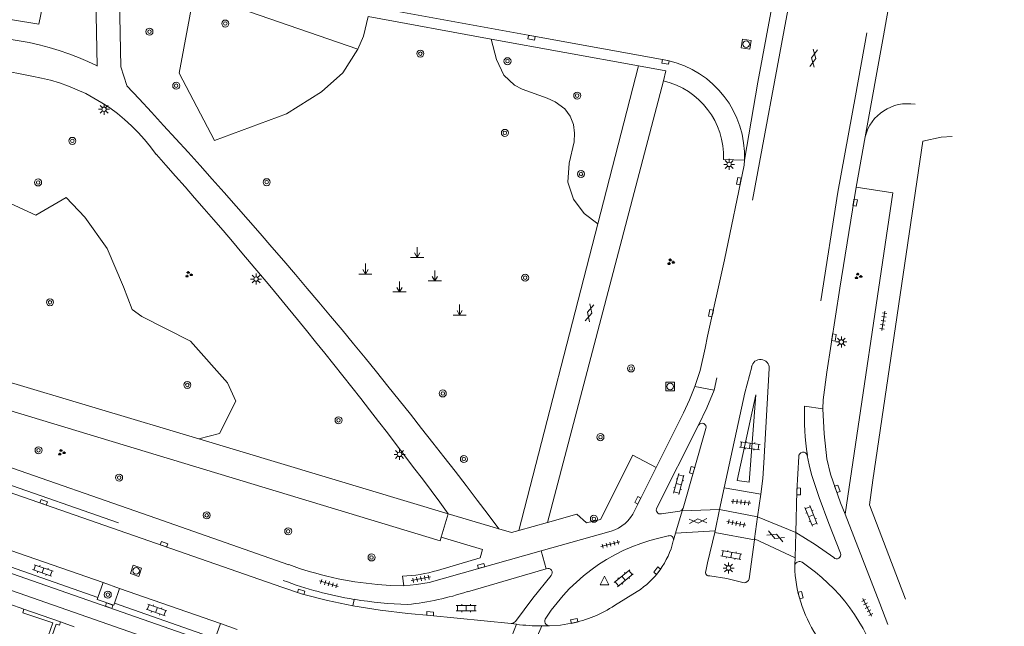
# Model space of a CAD drawing. Extents: x 131101 to 132041, y 397511 to 398853.
# Tile 44 of 80: x 131741 to 131853, y 398045 to 398114. Entities that reach past the tile are written whole.
import ezdxf

# ---------------------------------------------------------------- set-up
doc = ezdxf.new("R2010")
doc.units = 0
doc.linetypes.add('DGN Style 2', pattern=[51.514866, 30.90892, -20.605946])
for name, color, linetype, lineweight in [('gg-knt-verharding', 250, 'Continuous', 9), ('gg-knt-verharding nz', 250, 'DGN Style 2', 9), ('gt-grn-groengrens', 250, 'Continuous', 9), ('gt-grn-weggrens', 250, 'Continuous', 9), ('gt-symb-boom', 250, 'Continuous', 9), ('gt-symb-gesloten verharding', 250, 'Continuous', 9), ('gt-symb-groenvak', 250, 'Continuous', 9), ('gt-symb-klinker verharding', 250, 'Continuous', 9), ('gt-symb-kolk', 250, 'Continuous', 9), ('gt-symb-lichtmast', 250, 'Continuous', 9), ('gt-symb-markant object', 250, 'Continuous', 9), ('gt-symb-rioolschacht', 250, 'Continuous', 9), ('gt-symb-tegel verharding', 250, 'Continuous', 9), ('gt-symb-waterafsluiter', 250, 'Continuous', 9)]:
    doc.layers.add(name, color=color, linetype=linetype, lineweight=lineweight)

# ---------------------------------------------------------------- blocks, each defined once
blk = doc.blocks.new('gt0-LMAST')
at = {"layer": 'gt-symb-lichtmast'}
for p, q in [((-0.18, 0.17), (-0.45, 0.44)), ((-0.01, 0.25), (-0.01, 0.62)), ((0.17, 0.17), (0.44, 0.44)), ((-0.26, 0), (-0.63, 0)), ((-0.18, -0.18), (-0.45, -0.45)), ((-0.01, -0.25), (-0.01, -0.63)), ((0.44, -0.45), (0.17, -0.18)), ((0.24, 0), (0.62, 0))]:
    blk.add_line(p, q, dxfattribs=at)
blk.add_circle((-0.01, 0), 0.25, dxfattribs=at)
blk = doc.blocks.new('gt0-KOLK')
at = {"layer": 'gt-symb-kolk', "flags": 128}
blk.add_lwpolyline([(0, 0), (0.38, 0), (0.38, 0.4), (-0.38, 0.4), (-0.38, 0), (0, 0)], dxfattribs=at)
blk = doc.blocks.new('gt0-GRVAK')
at = {"layer": 'gt-symb-groenvak'}
for p, q in [((-0.11, 0.19), (-0.23, 0.24)), ((-0.18, 0.15), (0.09, 0.15)), ((-0.09, 0.21), (-0.16, 0.32)), ((-0.05, 0.21), (-0.05, 0.39)), ((0, 0.21), (0.06, 0.32)), ((0.02, 0.19), (0.13, 0.24)), ((0.26, -0.05), (0.2, 0.06)), ((0.3, -0.05), (0.3, 0.13)), ((0.35, -0.05), (0.41, 0.06)), ((-0.24, -0.23), (-0.36, -0.18)), ((-0.32, -0.26), (-0.05, -0.26)), ((-0.23, -0.21), (-0.29, -0.09)), ((-0.18, -0.2), (-0.18, -0.02)), ((-0.14, -0.21), (-0.07, -0.09)), ((-0.12, -0.23), (0, -0.18)), ((0.24, -0.07), (0.12, -0.02)), ((0.17, -0.11), (0.44, -0.11)), ((0.37, -0.07), (0.49, -0.02))]:
    blk.add_line(p, q, dxfattribs=at)
blk = doc.blocks.new('gt0-TEG1')
at = {"layer": 'gt-symb-tegel verharding'}
for p, q in [((-1.12, 0), (1.12, 0)), ((-0.9, -0.25), (-0.9, 0.25)), ((-0.45, -0.25), (-0.45, 0.25)), ((0, -0.25), (0, 0.25)), ((0.45, -0.25), (0.45, 0.25)), ((0.9, -0.25), (0.9, 0.25))]:
    blk.add_line(p, q, dxfattribs=at)
blk = doc.blocks.new('gt0-KL1')
at = {"layer": 'gt-symb-klinker verharding'}
for p, q in [((-1.15, 0.3), (1.15, 0.3)), ((-1, -0.3), (-1, 0.3)), ((-0.5, 0.3), (-0.5, 0.45)), ((0, -0.3), (0, 0.3)), ((0.5, 0.3), (0.5, 0.45)), ((1, -0.3), (1, 0.3)), ((-1.15, -0.3), (1.15, -0.3)), ((-0.5, -0.45), (-0.5, -0.3)), ((0.5, -0.45), (0.5, -0.3))]:
    blk.add_line(p, q, dxfattribs=at)
blk = doc.blocks.new('gt0-GESVH1')
at = {"layer": 'gt-symb-gesloten verharding'}
for p, q in [((-0.99, -0.26), (0.01, 0.24)), ((0.01, -0.26), (-0.99, 0.24)), ((0.01, 0.24), (1.01, -0.26)), ((1.01, 0.24), (0.01, -0.26))]:
    blk.add_line(p, q, dxfattribs=at)
blk = doc.blocks.new('gt0-RS')
at = {"layer": 'gt-symb-rioolschacht', "flags": 128}
blk.add_lwpolyline([(-0.5, -0.5), (0.5, -0.5), (0.5, 0.5), (-0.5, 0.5), (-0.5, -0.5)], close=True, dxfattribs=at)
at = {"layer": 'gt-symb-rioolschacht'}
blk.add_circle((0, 0), 0.375, dxfattribs=at)
blk = doc.blocks.new('gt0-WAFSL')
at = {"layer": 'gt-symb-waterafsluiter'}
for p, q in [((-0.5, -0.33), (0, 0.67)), ((0, 0.67), (0.5, -0.33)), ((0.5, -0.33), (-0.5, -0.33))]:
    blk.add_line(p, q, dxfattribs=at)
blk = doc.blocks.new('gt0-BOOM')
at = {"layer": 'gt-symb-boom'}
for radius in [0.4, 0.2]:
    blk.add_circle((0, 0), radius, dxfattribs=at)
blk = doc.blocks.new('gt0-MARKOB')
at = {"layer": 'gt-symb-markant object'}
for p, q in [((0, 0), (0, 1.2)), ((-0.75, 0), (0.75, 0)), ((0, 0), (-0.3, 0.52)), ((0, 0), (0.3, 0.52))]:
    blk.add_line(p, q, dxfattribs=at)

msp = doc.modelspace()

# ---------------------------------------------------------------- linework, layer by layer
at = {"layer": 'gg-knt-verharding'}
for p, q in [((131749.41, 398109.18), (131749.2, 398120.44)), ((131780.22, 398114.8), (131794.19, 398112.25)), ((131794.19, 398112.25), (131810.95, 398109.2)), ((131741.99, 398108.02), (131736.62, 398109.1)), ((131752.09, 398109.08), (131752.76, 398106.95)), ((131810.95, 398109.2), (131806.33, 398091.23)), ((131800.61, 398057.29), (131813.81, 398107.48)), ((131836.72, 398101.13), (131835.7, 398095.42)), ((131823, 398098.46), (131820.62, 398098.56)), ((131823, 398098.46), (131822.96, 398097.89)), ((131806.33, 398091.23), (131797.35, 398056.37)), ((131660.54, 398079.02), (131770.42, 398040.75)), ((131659.95, 398077.31), (131769.28, 398039.23)), ((131736.09, 398074.24), (131760.97, 398066.78)), ((131817.37, 398072.74), (131819.57, 398072.34)), ((131829.84, 398070.51), (131831.93, 398070.21)), ((131817.77, 398068.33), (131813.05, 398058.95)), ((131816.02, 398058.91), (131818.63, 398067.96)), ((131755.31, 398058.05), (131729.08, 398067.19)), ((131789.33, 398058.26), (131760.97, 398066.78)), ((131812.97, 398063.54), (131810.51, 398058.62)), ((131820.7, 398061.21), (131820.18, 398058.77)), ((131820.7, 398061.21), (131824.85, 398060.5)), ((131824.5, 398057.93), (131824.85, 398060.5)), ((131815.93, 398058.62), (131816.02, 398058.91)), ((131820.18, 398058.77), (131819.66, 398056.31)), ((131755.31, 398058.05), (131771.18, 398052.48)), ((131789.33, 398058.26), (131788.52, 398055.59)), ((131795.08, 398056.55), (131789.33, 398058.26)), ((131815.17, 398056.06), (131815.93, 398058.62)), ((131824.15, 398055.41), (131824.5, 398057.93)), ((131838.38, 398048.06), (131834.46, 398058.24)), ((131800.61, 398057.29), (131797.35, 398056.37)), ((131799.87, 398054.07), (131807.85, 398056.29)), ((131814.94, 398055.28), (131815.17, 398056.06)), ((131819.66, 398056.31), (131819.62, 398056.12)), ((131819.62, 398056.12), (131824.14, 398055.32)), ((131824.14, 398055.32), (131824.15, 398055.41)), ((131828.83, 398056.15), (131828.77, 398053.26)), ((131738.59, 398054.44), (131750.1, 398050.44)), ((131814.94, 398055.28), (131814.91, 398055.18)), ((131823.54, 398050.88), (131824.14, 398055.32)), ((131828.77, 398053.26), (131828.75, 398052.51)), ((131749.48, 398048.74), (131738, 398052.78)), ((131800.47, 398052.01), (131791.52, 398049.41)), ((131828.72, 398052.31), (131828.75, 398052.51)), ((131784.12, 398051.16), (131784.27, 398050.06)), ((131750.1, 398050.44), (131749.48, 398048.74)), ((131751.96, 398049.78), (131750.1, 398050.44)), ((131751.37, 398048.1), (131751.96, 398049.78)), ((131751.96, 398049.78), (131763.41, 398045.78)), ((131810.79, 398049.42), (131808.24, 398047.84)), ((131741.08, 398047.41), (131739.36, 398048.01)), ((131762.82, 398044.09), (131751.37, 398048.1)), ((131778.49, 398047.81), (131778.61, 398048.53)), ((131839.31, 398045.66), (131838.38, 398048.06)), ((131745.23, 398045.97), (131741.08, 398047.41)), ((131746.78, 398045.43), (131745.23, 398045.97)), ((131763.41, 398045.78), (131762.82, 398044.09)), ((131765.32, 398045.11), (131763.41, 398045.78)), ((131797.07, 398045.71), (131796.48, 398045.8)), ((131800.83, 398045.54), (131799.96, 398045.52))]:
    msp.add_line(p, q, dxfattribs=at)
at = {"layer": 'gg-knt-verharding', "flags": 128}
for points in [[(131715.49, 398127.79), (131716.67, 398127.59), (131798.82, 398112.6), (131814.29, 398109.8)], [(131751.68, 398120.01), (131751.95, 398116.79), (131752.09, 398109.08)], [(131813.81, 398107.48), (131814.06, 398108.65), (131810.95, 398109.2)], [(131837.6, 398062.1), (131843.29, 398100.65), (131845.37, 398101.1), (131846.63, 398101.16)], [(131818.82, 398078.46), (131820.73, 398087.14), (131822.96, 398097.89)], [(131835.7, 398095.42), (131833.83, 398083.91), (131832.38, 398074.36), (131831.94, 398071.22), (131831.93, 398070.21)], [(131834.46, 398058.24), (131839.88, 398094.75), (131835.7, 398095.42)], [(131778.49, 398047.81), (131775.61, 398048.42), (131772.75, 398049.14), (131770.41, 398049.92), (131673.74, 398083.57)], [(131817.37, 398072.74), (131817.96, 398074.56), (131818.55, 398077.08), (131818.82, 398078.46)], [(131820.7, 398061.21), (131823.06, 398072.01), (131823.83, 398074.97)], [(131825.83, 398074.78), (131825.22, 398064.07), (131825.08, 398062.28), (131824.85, 398060.5)], [(131732.42, 398072.14), (131788.41, 398055.2), (131788.52, 398055.59)], [(131812.97, 398063.54), (131816.07, 398069.74), (131816.77, 398071.22), (131817.37, 398072.74)], [(131819.57, 398072.34), (131818.74, 398070.3), (131817.77, 398068.33)], [(131831.93, 398070.21), (131832.06, 398067.36), (131832.36, 398064.52), (131832.8, 398062.76), (131833.93, 398059.52), (131834.46, 398058.24)], [(131812.97, 398063.54), (131810.32, 398064.92), (131806.65, 398057.6), (131805.03, 398057.22), (131803.96, 398058.24), (131800.61, 398057.29)], [(131828.83, 398056.15), (131828.97, 398060.82), (131829.17, 398064.77)], [(131833.93, 398053.78), (131832.58, 398057.17), (131831.48, 398060.11), (131830.63, 398062.75), (131830.36, 398063.82), (131830.15, 398064.9)], [(131841.31, 398048.54), (131837.23, 398059.3), (131837.6, 398062.1)], [(131813.55, 398058.27), (131815.64, 398058.57), (131815.88, 398058.69), (131816.02, 398058.91)], [(131797.35, 398056.37), (131796.51, 398056.13), (131795.08, 398056.55)], [(131788.52, 398055.59), (131793.2, 398054.21), (131792.96, 398053.26), (131788.1, 398051.83)], [(131819.62, 398056.12), (131818.79, 398052.69), (131818.62, 398051.74)], [(131828.83, 398056.15), (131831.03, 398054.78), (131833.15, 398053.28)], [(131784.27, 398050.06), (131785.71, 398050.23), (131787.15, 398050.45), (131799.87, 398054.07)], [(131796.48, 398045.8), (131796.76, 398045.85), (131796.98, 398046.03), (131798.94, 398048.68), (131801.02, 398051.24)], [(131822.96, 398050.43), (131820.99, 398050.91), (131819.07, 398051.21)], [(131781.27, 398050.22), (131782.77, 398050.11), (131784.27, 398050.06)], [(131751.37, 398048.1), (131751.29, 398047.88), (131749.39, 398048.52), (131749.48, 398048.74)], [(131784.73, 398046.93), (131781.6, 398047.3), (131778.49, 398047.81)], [(131796.48, 398045.8), (131787.25, 398046.71), (131784.73, 398046.93)], [(131803.33, 398045.81), (131802.08, 398045.62), (131800.83, 398045.54)]]:
    msp.add_lwpolyline(points, dxfattribs=at)
at = {"layer": 'gg-knt-verharding', "extrusion": (0, 0, -1)}
for centre, radius, start, end in [((-131735.12, 398080.24), 32.28, 83.0723, 116.2782), ((-131811.91, 398098.96), 11.1, 102.3647, 182.5509), ((-131312.53, 397694.29), 603.4, 136.85201, 143.10411), ((-131811.79, 398098.88), 8.84, 103.2343, 182.0328), ((-131841.56, 398099.91), 4.99, 14.197, 99.7213), ((-131824.82, 398074.81), 1.01, 8.8165, 95.4916), ((-131824.82, 398074.81), 1.01, 95.4872, 182.1799), ((-131860.39, 398069.43), 30.57, 351.4844, 2.0235), ((-131829.67, 398064.78), 0.497, 358.4502, 165.6175), ((-131806.61, 398060.4), 4.29, 204.5555, 253.2797), ((-131805.65, 398057.45), 9.54, 193.8086, 237.3909), ((-131843.91, 398052.74), 15.2, 326.9462, 358.3557), ((-131783.59, 398066.56), 15.4, 252.9754, 268.0347), ((-131781.1, 398081.45), 33.69, 251.9751, 263.8285), ((-131800.61, 398059.31), 13.77, 236.3726, 258.6363), ((-131799.88, 398065.96), 20.45, 269.7813, 277.9022)]:
    msp.add_arc(centre, radius, start, end, dxfattribs=at)
at = {"layer": 'gg-knt-verharding'}
for centre, radius, start, end in [((131738.45, 398086.69), 21.62, 35.1432, 80.5667), ((131337.72, 397725.39), 561.03, 36.3931, 41.7728), ((131818.18, 398068.1), 0.468, 342.0483, 150.4887), ((131813.42, 398058.7), 0.448, 145.6477, 287.957), ((131818.35, 398034.71), 21.41, 100.7903, 146.9081), ((131814.51, 398055.35), 0.433, 350.8757, 114.2714), ((131833.49, 398053.62), 0.476, 224.8472, 19.4902), ((131784.88, 398089.95), 39.89, 249.9249, 264.8216), ((131800.66, 398051.56), 0.486, 319.5352, 112.7511), ((131829.27, 398052.26), 0.571, 59.7477, 154.798), ((131817.53, 398034.74), 21.66, 16.43, 56.2663), ((131818.97, 398051.59), 0.388, 157.1912, 284.5297), ((131822.97, 398051.02), 0.587, 269.0923, 346.3973), ((131785.74, 398091.35), 43.4, 260.541, 268.6456), ((131800.83, 398046.08), 0.537, 142.4718, 269.4852)]:
    msp.add_arc(centre, radius, start, end, dxfattribs=at)
at = {"layer": 'gg-knt-verharding nz'}
for p, q in [((131815.93, 398058.62), (131820.18, 398058.77)), ((131820.18, 398058.77), (131824.5, 398057.93)), ((131824.5, 398057.93), (131828.83, 398056.15)), ((131815.17, 398056.06), (131819.66, 398056.31)), ((131824.15, 398055.41), (131828.77, 398053.26)), ((131795.45, 398041.46), (131797.07, 398045.71)), ((131797.98, 398041.01), (131799.96, 398045.52))]:
    msp.add_line(p, q, dxfattribs=at)
at = {"layer": 'gg-knt-verharding nz', "flags": 128}
for points in [[(131852.55, 398199.14), (131838.74, 398123.26), (131837.57, 398116.78), (131836.91, 398112.94)], [(131829.66, 398124.3), (131827.83, 398114.93), (131822.79, 398087.75), (131820.52, 398076.69), (131819.57, 398072.34)], [(131823, 398098.46), (131824.54, 398107.36), (131826, 398115.28), (131827.3, 398122.13)], [(131836.72, 398101.13), (131838.8, 398112.6), (131839.64, 398117.35)], [(131836.91, 398112.94), (131835.64, 398105.78), (131833.63, 398094.85), (131831.66, 398082.42), (131830.37, 398074.75), (131829.84, 398070.51)], [(131674.01, 398084.36), (131754.68, 398056.26), (131770.55, 398050.69)], [(131822.17, 398062.07), (131824.3, 398071.8), (131823.54, 398061.86), (131822.17, 398062.07)]]:
    msp.add_lwpolyline(points, dxfattribs=at)
at = {"layer": 'gg-knt-verharding nz'}
msp.add_arc((131785.26, 398089.5), 41.5, 249.2402, 260.7784, dxfattribs=at)
at = {"layer": 'gt-grn-groengrens'}
msp.add_line((131779.05, 398111.1), (131760.42, 398117.54), dxfattribs=at)
at = {"layer": 'gt-grn-groengrens', "flags": 128}
for points in [[(131733.31, 398115.49), (131742.77, 398113.95), (131744.27, 398121.34)], [(131760.42, 398117.54), (131758.73, 398108.37), (131762.74, 398100.71), (131770.94, 398103.76), (131774.9, 398106.26), (131777.33, 398108.42), (131779.05, 398111.1)], [(131779.05, 398111.1), (131779.7, 398112.58), (131780.22, 398114.8)], [(131794.19, 398112.25), (131794.8, 398109.92), (131795.64, 398108.14), (131796.84, 398107.01), (131797.72, 398106.55), (131800.56, 398105.52), (131801.49, 398105.11), (131802.59, 398104.3), (131803.17, 398103.48), (131803.55, 398102.53), (131803.69, 398101.56), (131803.63, 398100.56), (131803.08, 398098.13), (131802.93, 398095.96), (131803.55, 398094.04), (131804.79, 398092.4), (131806.33, 398091.23)], [(131719.39, 398104.89), (131721.66, 398103.59), (131725.46, 398105.62), (131727.83, 398106.79), (131730.39, 398106.11), (131732.03, 398102.41), (131737.05, 398094.7), (131742.44, 398092.21), (131745.88, 398094.23), (131748.02, 398091.98), (131750.56, 398088.44), (131752.4, 398084.08), (131753.39, 398081.51), (131754.47, 398080.71), (131760.02, 398077.9), (131764.22, 398073.14), (131765.18, 398071.06), (131763.3, 398067.39), (131760.97, 398066.78)], [(131743.24, 398042.61), (131743.32, 398042.84), (131744.35, 398045.85), (131740.94, 398047.02), (131741.08, 398047.41)], [(131745.23, 398045.97), (131745.11, 398045.59), (131744.73, 398045.72), (131743.62, 398042.48)]]:
    msp.add_lwpolyline(points, dxfattribs=at)
at = {"layer": 'gt-grn-weggrens'}
msp.add_line((131800.47, 398052.01), (131799.87, 398054.07), dxfattribs=at)

# ---------------------------------------------------------------- block references
at = {"layer": 'gt-symb-boom'}
for p in [(131763.97, 398114.01), (131755.35, 398113.09), (131786.15, 398110.59), (131796.06, 398109.73), (131758.39, 398106.94), (131803.99, 398105.82), (131795.76, 398101.58), (131746.58, 398100.67), (131804.42, 398096.9), (131742.69, 398095.94), (131768.68, 398095.97), (131798.07, 398085.11), (131744.04, 398082.32), (131810.11, 398074.79), (131759.66, 398072.92), (131788.7, 398071.95), (131776.85, 398068.9), (131806.63, 398066.98), (131791.1, 398064.49), (131751.9, 398062.38), (131761.86, 398058.09), (131805.88, 398057.7), (131771.13, 398056.28), (131780.6, 398053.3), (131750.61, 398049.07)]:
    msp.add_blockref('gt0-BOOM', p, dxfattribs=at)
at = {"layer": 'gt-symb-boom', "rotation": 340.7315850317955}
msp.add_blockref('gt0-BOOM', (131742.74, 398065.49), dxfattribs=at)
at = {"layer": 'gt-symb-gesloten verharding'}
for p, rotation in [((131830.86, 398110.07), 79.92566726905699), ((131805.39, 398081.12), 75.5189656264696), ((131817.74, 398057.44), 182.0065389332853), ((131826.56, 398055.69), 157.5918017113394)]:
    msp.add_blockref('gt0-GESVH1', p, dxfattribs=dict(at, rotation=rotation))
at = {"layer": 'gt-symb-groenvak'}
for p in [(131814.61, 398086.89), (131759.8, 398085.46), (131835.93, 398085.28), (131745.34, 398065.22)]:
    msp.add_blockref('gt0-GRVAK', p, dxfattribs=at)
at = {"layer": 'gt-symb-klinker verharding'}
for p, rotation in [((131823.62, 398066), 352.5908159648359), ((131815.54, 398061.64), 74.93576605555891), ((131830.58, 398058.03), 111.5886522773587), ((131821.51, 398053.58), 350.0949207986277), ((131743.23, 398051.82), 340.8586262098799), ((131809.26, 398050.94), 39.64417495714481), ((131756.15, 398047.32), 340.7856881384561)]:
    msp.add_blockref('gt0-KL1', p, dxfattribs=dict(at, rotation=rotation))
msp.add_blockref('gt0-KL1', (131791.36, 398047.53), dxfattribs=at)
at = {"layer": 'gt-symb-kolk'}
for p, rotation in [((131798.82, 398112.6), 169.6336773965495), ((131814.07, 398109.84), 169.7464019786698), ((131822.57, 398096.04), 78.28547478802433), ((131835.39, 398093.68), 259.8592068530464), ((131819.39, 398081.03), 78.2293739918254), ((131832.97, 398078.34), 261.4324100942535), ((131817.24, 398063.17), 73.86579540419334), ((131828.97, 398060.82), 268.2816419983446), ((131833.38, 398061.04), 288.8518357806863), ((131743.25, 398059.39), 340.7315850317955), ((131811.05, 398059.7), 63.25557979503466), ((131756.94, 398054.61), 340.5504312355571), ((131793.12, 398052.14), 15.78794705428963), ((131813.24, 398051.68), 52.76334102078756), ((131772.54, 398049.21), 342.2356766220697), ((131829.19, 398048.97), 284.3557849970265), ((131750.71, 398047.63), 340.7856881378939), ((131787.25, 398046.71), 355.1792339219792), ((131803.69, 398045.89), 12.88297947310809)]:
    msp.add_blockref('gt0-KOLK', p, dxfattribs=dict(at, rotation=rotation))
at = {"layer": 'gt-symb-lichtmast'}
for p in [(131750.2, 398104.26), (131821.27, 398097.99), (131767.48, 398084.96), (131834.03, 398077.8), (131783.79, 398065.02), (131821.2, 398052.1)]:
    msp.add_blockref('gt0-LMAST', p, dxfattribs=at)
at = {"layer": 'gt-symb-markant object'}
for p in [(131785.8, 398087.4), (131779.9, 398085.51), (131787.79, 398084.74), (131783.78, 398083.49), (131790.62, 398080.85)]:
    msp.add_blockref('gt0-MARKOB', p, dxfattribs=at)
at = {"layer": 'gt-symb-rioolschacht'}
for p, rotation in [((131823.2, 398111.66), 350.0949207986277), ((131753.83, 398051.78), 341.5831655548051)]:
    msp.add_blockref('gt0-RS', p, dxfattribs=dict(at, rotation=rotation))
msp.add_blockref('gt0-RS', (131814.56, 398072.75), dxfattribs=at)
at = {"layer": 'gt-symb-tegel verharding'}
for p, rotation in [((131838.79, 398080.2), 80.97080115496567), ((131822.6, 398059.59), 353.7990290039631), ((131822.08, 398057.18), 348.7012997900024), ((131807.76, 398054.81), 14.5919562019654), ((131775.75, 398050.32), 163.739795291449), ((131786.22, 398050.88), 10.78161673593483), ((131836.96, 398047.62), 296.795564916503)]:
    msp.add_blockref('gt0-TEG1', p, dxfattribs=dict(at, rotation=rotation))
at = {"layer": 'gt-symb-waterafsluiter'}
msp.add_blockref('gt0-WAFSL', (131807.08, 398050.52), dxfattribs=at)

doc.saveas('drawing.dxf')
